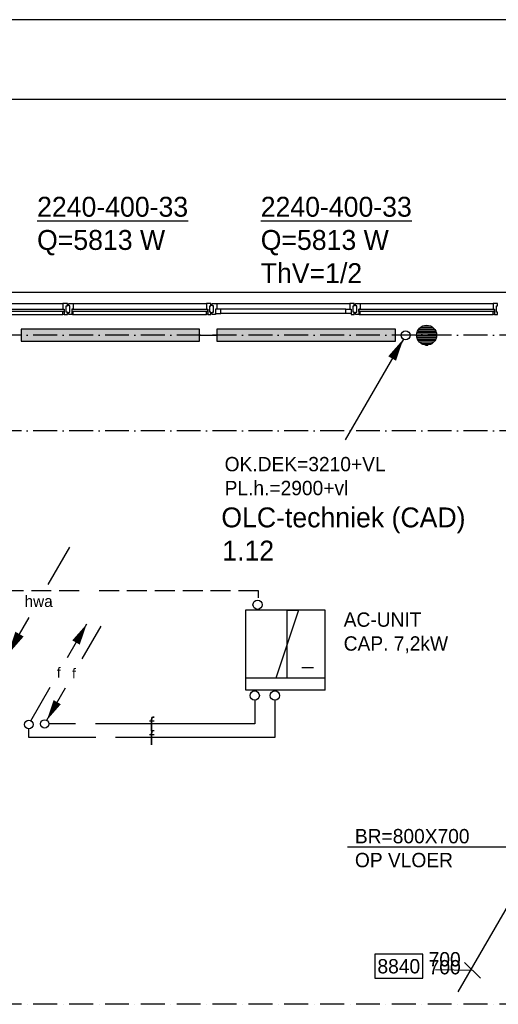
# Model space of a CAD drawing. Extents: x -41378 to 114803, y -24080 to 82188.
# Tile 131 of 137: x 82683 to 88691, y 69827 to 82188. Entities that reach past the tile are written whole.
import ezdxf
from ezdxf.enums import TextEntityAlignment as Align

# ---------------------------------------------------------------- set-up
doc = ezdxf.new("R2010")
doc.units = 0
doc.header["$LTSCALE"] = 50
for name, pattern in [('2322102', [45, 5, -2, 5, -2, 5, -2, 5, -2, 5, -2, 5, -5]), ('2322105', [47, 40, -7]), ('2322107', [2000, 1000, 1000]), ('2322140', [45, 40, -5]), ('DASHDOT', [9, 6, -1.5, 0, -1.5])]:
    doc.linetypes.add(name, pattern=pattern)
doc.layers.get('0').update_dxf_attribs({"linetype": 'CONTINUOUS'})
for name, color, linetype in [('00KAD025', 2, 'CONTINUOUS'), ('00KAD070', 5, 'CONTINUOUS'), ('AL$7----_STRAMIEN', 1, 'DASHDOT'), ('AL21----_BUITENWAND', 4, 'CONTINUOUS'), ('AL28----_KONSTRUKTIE', 3, 'CONTINUOUS'), ('AL31----_BUITENKOZ', 7, 'CONTINUOUS'), ('ALXAA---_GEWBETON', 12, 'CONTINUOUS'), ('ALXOU---_GLAS', 7, 'CONTINUOUS'), ('BOUW', 8, 'CONTINUOUS'), ('WI561---', 1, 'CONTINUOUS'), ('WL$1----', 3, 'CONTINUOUS'), ('WL521---', 4, 'CONTINUOUS'), ('WL5448--', 4, 'CONTINUOUS'), ('WL5501--', 4, 'CONTINUOUS'), ('WL5502--', 4, 'CONTINUOUS'), ('WL561---', 4, 'CONTINUOUS'), ('WL561---_AANVOER', 4, 'CONTINUOUS'), ('WL5627--', 4, 'CONTINUOUS'), ('WL570---', 3, 'CONTINUOUS'), ('WL570---_RETOUR', 3, 'CONTINUOUS'), ('WL570---_TOEVOER', 3, 'CONTINUOUS'), ('WM5448--', 1, 'CONTINUOUS'), ('WM5502--', 1, 'CONTINUOUS'), ('WM570---', 1, 'CONTINUOUS')]:
    doc.layers.add(name, color=color, linetype=linetype)
doc.layers.get('0').freeze()
doc.styles.add('BURO-018', font='BUROFONT.shx', dxfattribs={"height": 90})
doc.styles.add('BURO-025', font='BUROFONT.shx', dxfattribs={"height": 250})

# ---------------------------------------------------------------- blocks, each defined once
blk = doc.blocks.new('LU-PIJL2')
at = {"color": 0, "linetype": 'CONTINUOUS'}
blk.add_line((-10.12, -17.54), (0, 0), dxfattribs=at)
blk.add_lwpolyline([(0, 0, 0, 1.5, 0), (-1.87, -3.25, 1.5, 1.5, 0)], format="xyseb", dxfattribs=at)
blk = doc.blocks.new('LU-ORND')
at = {"color": 0, "linetype": 'CONTINUOUS'}
for p, q in [((-3, 1.5), (-3, -1.5)), ((3, 1.5), (-3, 1.5)), ((3, -1.5), (3, 1.5)), ((-3, -1.5), (3, -1.5))]:
    blk.add_line(p, q, dxfattribs=at)
blk = doc.blocks.new('2322615')
at = {"color": 0, "linetype": 'CONTINUOUS'}
for p, q in [((-2.5, -7.5), (2.5, 7.5)), ((0, 7.5), (2.5, 7.5)), ((0, 7.5), (0, -7.5)), ((0, -7.5), (-2.5, -7.5))]:
    blk.add_line(p, q, dxfattribs=at)
at = {"color": 0, "linetype": 'CONTINUOUS', "style": 'BURO-018', "flags": 1}
blk.add_attdef('W_ID', (0, 0), '', height=1.8, dxfattribs=at)
blk = doc.blocks.new('LDV3')
at = {"color": 0, "linetype": 'CONTINUOUS'}
for p, q in [((4.5, 7.79), (6.75, 11.69)), ((0.25, 0.43), (2.5, 4.33))]:
    blk.add_line(p, q, dxfattribs=at)
blk.add_lwpolyline([(0.25, 0.43, 0, 1, 0), (1.5, 2.6, 1, 1, 0)], format="xyseb", dxfattribs=at)
blk.add_circle((0, 0), 0.5, dxfattribs=at)
at = {"color": 0, "linetype": 'CONTINUOUS', "style": 'BURO-018'}
blk.add_attdef('LD_TEXT1', text='', height=1.8, dxfattribs=at).set_placement((3.5, 6.06), align=Align.MIDDLE)
blk = doc.blocks.new('LDV1')
at = {"color": 0, "linetype": 'CONTINUOUS'}
for p, q in [((4.5, 7.79), (6.75, 11.69)), ((0.25, 0.43), (2.5, 4.33))]:
    blk.add_line(p, q, dxfattribs=at)
blk.add_lwpolyline([(6.75, 11.69, 0, 1, 0), (5.5, 9.53, 1, 1, 0)], format="xyseb", dxfattribs=at)
blk.add_circle((0, 0), 0.5, dxfattribs=at)
at = {"color": 0, "linetype": 'CONTINUOUS', "style": 'BURO-018'}
blk.add_attdef('LD_TEXT1', text='', height=1.8, dxfattribs=at).set_placement((3.5, 6.06), align=Align.MIDDLE)
blk = doc.blocks.new('CVRINFO2')
at = {"color": 0, "linetype": 'CONTINUOUS', "style": 'BURO-025'}
for tag, p in [('CV_TEXT125', (0, 0)), ('CV_TEXT225', (0, -4.17)), ('CV_TEXT325', (0, -8.33)), ('CV_TEXT425', (0, -12.5))]:
    blk.add_attdef(tag, p, '', height=2.5, dxfattribs=at)
blk = doc.blocks.new('2322401')
at = {"color": 0, "linetype": 'CONTINUOUS'}
for p, q in [((-0.5, 0.5, 1), (-0.5, 0.5)), ((-0.5, 0.5, 1), (-0.5, -0.5, 1)), ((0.5, 0.5, 1), (-0.5, 0.5, 1)), ((0.5, 0.5), (-0.5, 0.5)), ((-0.5, 0.5), (-0.5, -0.5)), ((0.5, 0.5, 1), (0.5, 0.5)), ((0.5, -0.5, 1), (0.5, 0.5, 1)), ((0.5, -0.5), (0.5, 0.5)), ((-0.5, -0.5, 1), (-0.5, -0.5)), ((-0.5, -0.5, 1), (0.5, -0.5, 1)), ((-0.5, -0.5), (0.5, -0.5)), ((0.5, -0.5, 1), (0.5, -0.5))]:
    blk.add_line(p, q, dxfattribs=at)
blk = doc.blocks.new('CVHATCH1')
at = {"color": 0, "linetype": 'CONTINUOUS'}
blk.add_solid([(-0.5, -0.5), (0.5, -0.5), (-0.5, 0.5), (0.5, 0.5)], dxfattribs=at)
blk = doc.blocks.new('LDV4107')
at = {"color": 0, "linetype": 'CONTINUOUS'}
blk.add_line((-0.25, -0.43), (-6.75, -11.69), dxfattribs=at)
blk.add_lwpolyline([(-0.25, -0.43, 0, 1, 0), (-1.5, -2.6, 1, 1, 0)], format="xyseb", dxfattribs=at)
blk.add_circle((0, 0), 0.5, dxfattribs=at)
blk = doc.blocks.new('2322140-1')
at = {"layer": 'WM5448--', "color": 0, "style": 'BURO-018'}
for p in [(84341, 73347), (84341, 73177)]:
    blk.add_text('f', height=180, dxfattribs=at).set_placement(p, align=Align.MIDDLE)

msp = doc.modelspace()

# ---------------------------------------------------------------- linework, layer by layer
at = {"layer": '00KAD025', "linetype": 'CONTINUOUS'}
msp.add_line((114803.4, 82187.6), (-41378.4, 82187.6), dxfattribs=at)
at = {"layer": '00KAD070', "linetype": 'CONTINUOUS'}
msp.add_line((113803.4, 81187.6), (-40378.4, 81187.6), dxfattribs=at)
at = {"layer": 'AL$7----_STRAMIEN', "color": 1}
for points in [[(112410.4, 78227.3), (70480.4, 78227.3)], [(112410.4, 77027.3), (70480.4, 77027.3)], [(112410.4, 69827.3), (70391, 69827.3)]]:
    msp.add_lwpolyline(points, dxfattribs=at)
at = {"layer": 'AL21----_BUITENWAND', "color": 8}
msp.add_line((73751, 78767.3), (107231, 78767.3), dxfattribs=at)
at = {"layer": 'AL28----_KONSTRUKTIE', "color": 8}
msp.add_circle((87791, 78227.3), 125, dxfattribs=at)
at = {"layer": 'AL31----_BUITENKOZ', "color": 8}
for p, q in [((81556, 78626.3), (83226, 78626.3)), ((83356, 78626.3), (85026, 78626.3)), ((85156, 78626.3), (86826, 78626.3)), ((86956, 78626.3), (88626, 78626.3)), ((86776, 78554.3), (85206, 78554.3)), ((86776, 78500.3), (85206, 78500.3)), ((81556, 78487.3), (83226, 78487.3)), ((83356, 78487.3), (85026, 78487.3)), ((86956, 78487.3), (88626, 78487.3))]:
    msp.add_line(p, q, dxfattribs=at)
at = {"layer": 'AL31----_BUITENKOZ', "color": 8, "linetype": 'CONTINUOUS'}
for p, q in [((83263.1, 78626.3), (83226, 78626.3)), ((83226, 78626.3), (83226, 78619.3)), ((83226, 78619.3), (83226, 78615.3)), ((83226, 78615.3), (83226, 78607.3)), ((83282, 78626.3), (83263.1, 78626.3)), ((83282, 78620.3), (83282, 78626.3)), ((83282, 78606.3), (83282, 78620.3)), ((83300, 78620.3), (83300, 78626.3)), ((83300, 78626.3), (83318.9, 78626.3)), ((83300, 78606.8), (83300, 78620.3)), ((83318.9, 78626.3), (83356, 78626.3)), ((83356, 78626.3), (83356, 78619.3)), ((83356, 78619.3), (83356, 78615.3)), ((83356, 78615.3), (83356, 78607.3)), ((85063.1, 78626.3), (85026, 78626.3)), ((85026, 78626.3), (85026, 78619.3)), ((85026, 78619.3), (85026, 78615.3)), ((85026, 78615.3), (85026, 78607.3)), ((85082, 78626.3), (85063.1, 78626.3)), ((85082, 78620.3), (85082, 78626.3)), ((85082, 78606.3), (85082, 78620.3)), ((85100, 78620.3), (85100, 78626.3)), ((85100, 78626.3), (85118.9, 78626.3)), ((85100, 78606.8), (85100, 78620.3)), ((85118.9, 78626.3), (85156, 78626.3)), ((85156, 78626.3), (85156, 78619.3)), ((85156, 78619.3), (85156, 78615.3)), ((85156, 78615.3), (85156, 78607.3)), ((86863.1, 78626.3), (86826, 78626.3)), ((86826, 78626.3), (86826, 78619.3)), ((86826, 78619.3), (86826, 78615.3)), ((86826, 78615.3), (86826, 78607.3)), ((86882, 78626.3), (86863.1, 78626.3)), ((86882, 78620.3), (86882, 78626.3)), ((86882, 78606.3), (86882, 78620.3)), ((86900, 78620.3), (86900, 78626.3)), ((86900, 78626.3), (86918.9, 78626.3)), ((86900, 78606.8), (86900, 78620.3)), ((86918.9, 78626.3), (86956, 78626.3)), ((86956, 78626.3), (86956, 78619.3)), ((86956, 78619.3), (86956, 78615.3)), ((86956, 78615.3), (86956, 78607.3)), ((88663.1, 78626.3), (88626, 78626.3)), ((88626, 78626.3), (88626, 78619.3)), ((88626, 78619.3), (88626, 78615.3)), ((88626, 78615.3), (88626, 78607.3)), ((88682, 78626.3), (88663.1, 78626.3)), ((88682, 78620.3), (88682, 78626.3)), ((88682, 78606.3), (88682, 78620.3)), ((83226, 78607.3), (83226, 78554.3)), ((83226, 78554.3), (83243, 78554.3)), ((83226, 78487.3), (83226, 78524.3)), ((83226, 78524.3), (83243, 78524.3)), ((83243, 78492.3), (83238, 78492.3)), ((83238, 78492.3), (83238, 78487.3)), ((83243, 78554.3), (83243, 78487.3)), ((83243, 78524.3), (83243, 78492.3)), ((83268, 78517.3), (83268, 78597.3)), ((83268, 78597.3), (83282, 78597.3)), ((83282, 78517.3), (83268, 78517.3)), ((83282, 78597.3), (83282, 78606.3)), ((83282, 78606.3), (83282, 78606.3)), ((83282, 78507.3), (83282, 78517.3)), ((83282, 78493.3), (83282, 78507.3)), ((83282, 78507.3), (83282, 78507.3)), ((83282, 78487.3), (83282, 78493.3)), ((83300, 78596.8), (83300, 78606.8)), ((83300, 78606.8), (83300, 78606.8)), ((83314, 78596.8), (83300, 78596.8)), ((83300, 78507.3), (83300, 78516.8)), ((83300, 78516.8), (83314, 78516.8)), ((83300, 78493.3), (83300, 78507.3)), ((83300, 78507.3), (83300, 78507.3)), ((83300, 78487.3), (83300, 78493.3)), ((83314, 78516.8), (83314, 78596.8)), ((83356, 78554.3), (83339, 78554.3)), ((83339, 78554.3), (83339, 78487.3)), ((83339, 78524.3), (83339, 78492.3)), ((83356, 78524.3), (83339, 78524.3)), ((83339, 78492.3), (83344, 78492.3)), ((83344, 78492.3), (83344, 78487.3)), ((83356, 78607.3), (83356, 78554.3)), ((83356, 78487.3), (83356, 78524.3)), ((85026, 78607.3), (85026, 78554.3)), ((85026, 78554.3), (85043, 78554.3)), ((85026, 78487.3), (85026, 78524.3)), ((85026, 78524.3), (85043, 78524.3)), ((85043, 78492.3), (85038, 78492.3)), ((85038, 78492.3), (85038, 78487.3)), ((85043, 78554.3), (85043, 78487.3)), ((85043, 78524.3), (85043, 78492.3)), ((85068, 78517.3), (85068, 78597.3)), ((85068, 78597.3), (85082, 78597.3)), ((85082, 78517.3), (85068, 78517.3)), ((85082, 78597.3), (85082, 78606.3)), ((85082, 78606.3), (85082, 78606.3)), ((85082, 78507.3), (85082, 78517.3)), ((85082, 78493.3), (85082, 78507.3)), ((85082, 78507.3), (85082, 78507.3)), ((85082, 78487.3), (85082, 78493.3)), ((85100, 78596.8), (85100, 78606.8)), ((85100, 78606.8), (85100, 78606.8)), ((85114, 78596.8), (85100, 78596.8)), ((85100, 78507.3), (85100, 78516.8)), ((85100, 78516.8), (85114, 78516.8)), ((85100, 78493.3), (85100, 78507.3)), ((85100, 78507.3), (85100, 78507.3)), ((85100, 78487.3), (85100, 78493.3)), ((85114, 78516.8), (85114, 78596.8)), ((85156, 78554.3), (85139, 78554.3)), ((85139, 78554.3), (85139, 78487.3)), ((85139, 78554.3), (85139, 78500.3)), ((85206, 78554.3), (85139, 78554.3)), ((85139, 78500.3), (85206, 78500.3)), ((85156, 78607.3), (85156, 78554.3)), ((85206, 78500.3), (85206, 78554.3)), ((86776, 78500.3), (86776, 78554.3)), ((86776, 78554.3), (86843, 78554.3)), ((86843, 78500.3), (86776, 78500.3)), ((86826, 78607.3), (86826, 78554.3)), ((86826, 78554.3), (86843, 78554.3)), ((86843, 78554.3), (86843, 78487.3)), ((86843, 78554.3), (86843, 78500.3)), ((86868, 78517.3), (86868, 78597.3)), ((86868, 78597.3), (86882, 78597.3)), ((86882, 78517.3), (86868, 78517.3)), ((86882, 78597.3), (86882, 78606.3)), ((86882, 78606.3), (86882, 78606.3)), ((86882, 78507.3), (86882, 78517.3)), ((86882, 78493.3), (86882, 78507.3)), ((86882, 78507.3), (86882, 78507.3)), ((86882, 78487.3), (86882, 78493.3)), ((86900, 78596.8), (86900, 78606.8)), ((86900, 78606.8), (86900, 78606.8)), ((86914, 78596.8), (86900, 78596.8)), ((86900, 78507.3), (86900, 78516.8)), ((86900, 78516.8), (86914, 78516.8)), ((86900, 78493.3), (86900, 78507.3)), ((86900, 78507.3), (86900, 78507.3)), ((86900, 78487.3), (86900, 78493.3)), ((86914, 78516.8), (86914, 78596.8)), ((86956, 78554.3), (86939, 78554.3)), ((86939, 78554.3), (86939, 78487.3)), ((86939, 78524.3), (86939, 78492.3)), ((86956, 78524.3), (86939, 78524.3)), ((86939, 78492.3), (86944, 78492.3)), ((86944, 78492.3), (86944, 78487.3)), ((86956, 78607.3), (86956, 78554.3)), ((86956, 78487.3), (86956, 78524.3)), ((88626, 78607.3), (88626, 78554.3)), ((88626, 78554.3), (88643, 78554.3)), ((88626, 78487.3), (88626, 78524.3)), ((88626, 78524.3), (88643, 78524.3)), ((88643, 78492.3), (88638, 78492.3)), ((88638, 78492.3), (88638, 78487.3)), ((88643, 78554.3), (88643, 78487.3)), ((88643, 78524.3), (88643, 78492.3)), ((88668, 78517.3), (88668, 78597.3)), ((88668, 78597.3), (88682, 78597.3)), ((88682, 78517.3), (88668, 78517.3)), ((88682, 78597.3), (88682, 78606.3)), ((88682, 78606.3), (88682, 78606.3)), ((88682, 78507.3), (88682, 78517.3)), ((88682, 78493.3), (88682, 78507.3)), ((88682, 78507.3), (88682, 78507.3)), ((88682, 78487.3), (88682, 78493.3)), ((83238, 78487.3), (83226, 78487.3)), ((83243, 78487.3), (83282, 78487.3)), ((83339, 78487.3), (83300, 78487.3)), ((83344, 78487.3), (83356, 78487.3)), ((85038, 78487.3), (85026, 78487.3)), ((85043, 78487.3), (85082, 78487.3)), ((85139, 78487.3), (85100, 78487.3)), ((86843, 78487.3), (86882, 78487.3)), ((86939, 78487.3), (86900, 78487.3)), ((86944, 78487.3), (86956, 78487.3)), ((88638, 78487.3), (88626, 78487.3)), ((88643, 78487.3), (88682, 78487.3))]:
    msp.add_line(p, q, dxfattribs=at)
at = {"layer": 'ALXAA---_GEWBETON', "color": 8}
for p, q in [((87667, 78243), (87915, 78243)), ((87671.2, 78263), (87910.8, 78263)), ((87679.1, 78283), (87902.9, 78283)), ((87691.5, 78303), (87890.5, 78303)), ((87710.6, 78323), (87871.4, 78323)), ((87743.7, 78343), (87838.3, 78343)), ((87666.1, 78223), (87915.9, 78223)), ((87668.4, 78203), (87913.6, 78203)), ((87674.1, 78183), (87907.9, 78183)), ((87683.8, 78163), (87898.2, 78163)), ((87698.7, 78143), (87883.3, 78143)), ((87722.1, 78123), (87859.9, 78123)), ((87777.7, 78103), (87804.3, 78103))]:
    msp.add_line(p, q, dxfattribs=at)
at = {"layer": 'ALXOU---_GLAS', "color": 8}
for p, q in [((81541, 78552.3), (83241, 78552.3)), ((83241, 78526.3), (81541, 78526.3)), ((83241, 78552.3), (83241, 78526.3)), ((83341, 78526.3), (83341, 78552.3)), ((83341, 78552.3), (85041, 78552.3)), ((85041, 78526.3), (83341, 78526.3)), ((85041, 78552.3), (85041, 78526.3)), ((86941, 78526.3), (86941, 78552.3)), ((86941, 78552.3), (88641, 78552.3)), ((88641, 78526.3), (86941, 78526.3)), ((88641, 78552.3), (88641, 78526.3))]:
    msp.add_line(p, q, dxfattribs=at)
at = {"layer": 'WL$1----'}
for p, q in [((86224.3, 74055.2), (86371.5, 74055.2)), ((86518.8, 73923.5), (85522.1, 73923.5))]:
    msp.add_line(p, q, dxfattribs=at)
at = {"layer": 'WL5448--', "linetype": '2322140'}
for p, q in [((85633.1, 73644.5), (85633.1, 73347.3)), ((85886.7, 73644.5), (85886.7, 73177.1)), ((85633.1, 73347.3), (83049.1, 73347.3)), ((82796.2, 73177.1), (82796.2, 73286.1)), ((85886.7, 73177.1), (82796.2, 73177.1))]:
    msp.add_line(p, q, dxfattribs=at)
at = {"layer": 'WL5501--', "linetype": '2322105'}
msp.add_line((85680, 74931.9), (85680, 75016.9), dxfattribs=at)
at = {"layer": 'WL5502--', "color": 1}
for centre in [(85669.7, 74843.7), (85633.1, 73702.9), (85886.7, 73702.9)]:
    msp.add_circle(centre, 58.4, dxfattribs=at)
at = {"layer": 'WL561---_AANVOER', "linetype": '2322107'}
msp.add_line((84940, 78227.3), (85159.5, 78227.3), dxfattribs=at)
at = {"layer": 'WL5627--', "linetype": '2322102'}
msp.add_line((85680, 75016.9), (76771.5, 75016.9), dxfattribs=at)
at = {"layer": 'WL570---'}
for p, q in [((86518.8, 74773.2), (85518.8, 74773.2)), ((85518.8, 74773.2), (85518.8, 73773.2)), ((86518.8, 73773.2), (86518.8, 74773.2)), ((85518.8, 73773.2), (86518.8, 73773.2)), ((86518.8, 73772.2), (86518.8, 73773.2))]:
    msp.add_line(p, q, dxfattribs=at)
at = {"layer": 'WL570---_RETOUR', "color": 1}
msp.add_line((88902.8, 71802), (86798.2, 71802), dxfattribs=at)
at = {"layer": 'WM570---', "linetype": 'CONTINUOUS'}
for p, q in [((88467.5, 70153.6), (88268.1, 70353)), ((88367.8, 70253.3), (87904.6, 70258.6))]:
    msp.add_line(p, q, dxfattribs=at)

# ---------------------------------------------------------------- block references
at = {"layer": 'WI561---'}
ref = msp.add_blockref('CVRINFO2', (82901.2, 79714.3), dxfattribs=dict(at, xscale=100, yscale=100, zscale=100))
ref.add_attrib('CV_TEXT125', '%%u2240-400-33', (82901.2, 79714.3), dxfattribs={"layer": '0', "color": 2, "linetype": 'CONTINUOUS', "height": 250, "style": 'BURO-025'})
ref.add_attrib('CV_TEXT225', 'Q=5813 W', (82901.2, 79297.6), dxfattribs={"layer": '0', "color": 2, "linetype": 'CONTINUOUS', "height": 250, "style": 'BURO-025'})
ref = msp.add_blockref('CVRINFO2', (85708.8, 79714.3), dxfattribs=dict(at, xscale=100, yscale=100, zscale=100))
ref.add_attrib('CV_TEXT125', '%%u2240-400-33', (85708.8, 79714.3), dxfattribs={"layer": '0', "color": 2, "linetype": 'CONTINUOUS', "height": 250, "style": 'BURO-025'})
ref.add_attrib('CV_TEXT225', 'Q=5813 W', (85708.8, 79297.6), dxfattribs={"layer": '0', "color": 2, "linetype": 'CONTINUOUS', "height": 250, "style": 'BURO-025'})
ref.add_attrib('CV_TEXT325', 'ThV=1/2', (85708.8, 78880.9), dxfattribs={"layer": '0', "color": 2, "linetype": 'CONTINUOUS', "height": 250, "style": 'BURO-025'})
at = {"layer": 'WL$1----', "color": 2}
ref = msp.add_blockref('LDV1', (82796.2, 73340.1), dxfattribs=dict(at, xscale=108, yscale=108, zscale=108))
ref.add_attrib('LD_TEXT1', 'f', dxfattribs={"layer": '0', "color": 1, "linetype": 'CONTINUOUS', "height": 129.6, "style": 'BURO-018'}).set_placement((83174.2, 73994.9), align=Align.MIDDLE)
at = {"layer": 'WL$1----', "xscale": 56.7, "yscale": 56.7, "zscale": 56.7, "rotation": 180}
msp.add_blockref('2322615', (86041.6, 74348.8), dxfattribs=at)
at = {"layer": 'WL$1----', "color": 2}
ref = msp.add_blockref('LDV3', (82996.6, 73347.3), dxfattribs=dict(at, xscale=105, yscale=105, zscale=105))
ref.add_attrib('LD_TEXT1', 'f', dxfattribs={"layer": '0', "color": 1, "linetype": 'CONTINUOUS', "height": 126, "style": 'BURO-018'}).set_placement((83364.1, 73983.8), align=Align.MIDDLE)
at = {"layer": 'WL521---', "color": 2}
ref = msp.add_blockref('LDV3', (82500.7, 74162.4), dxfattribs=dict(at, xscale=120, yscale=120, zscale=120))
ref.add_attrib('LD_TEXT1', 'hwa', dxfattribs={"layer": '0', "color": 1, "linetype": 'CONTINUOUS', "height": 144, "style": 'BURO-018'}).set_placement((82920.7, 74889.9), align=Align.MIDDLE)
at = {"layer": 'WL561---', "xscale": 2240, "yscale": 150}
for name, p, zscale, rotation in [('2322401', (83820, 78227.3), 400, 180.0000000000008), ('CVHATCH1', (83820, 78227.3), 2240, 180.0000000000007), ('2322401', (86279.5, 78227.3), 400, 180.0000000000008), ('2322401', (86279.5, 78227.3), 400, 180.0000000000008), ('CVHATCH1', (86279.5, 78227.3), 2240, 180.0000000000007), ('CVHATCH1', (86279.5, 78227.3), 2240, 180.0000000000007)]:
    msp.add_blockref(name, p, dxfattribs=dict(at, zscale=zscale, rotation=rotation))
at = {"layer": 'WL561---_AANVOER', "color": 2, "xscale": 112.5, "yscale": 112.5, "zscale": 112.5}
msp.add_blockref('LDV4107', (87527.1, 78226.7), dxfattribs=at)
at = {"layer": 'WL570---_TOEVOER', "xscale": 100, "yscale": 100, "zscale": 100}
msp.add_blockref('LU-PIJL2', (89201.2, 71737.5), dxfattribs=at)
at = {"layer": 'WM5448--'}
msp.add_blockref('2322140-1', (0, 0), dxfattribs=at)
at = {"layer": 'WM570---'}
ref = msp.add_blockref('LU-ORND', (87441.9, 70305.4), dxfattribs=dict(at, xscale=100, yscale=100, zscale=100))
ref.add_attrib('LU_TEXT1', '8840', dxfattribs={"layer": '0', "color": 1, "linetype": 'CONTINUOUS', "height": 180, "style": 'BURO-018'}).set_placement((87441.9, 70305.4), align=Align.MIDDLE)

# ---------------------------------------------------------------- texts
at = {"layer": 'BOUW', "color": 1, "style": 'BURO-018'}
for s, p in [('OK.DEK=3210+VL', (85255.7, 76518.7)), ('PL.h.=2900+vl', (85255.7, 76218.7))]:
    msp.add_text(s, height=180, dxfattribs=at).set_placement(p)
at = {"layer": 'BOUW', "style": 'BURO-025'}
for s, p in [('OLC-techniek (CAD)', (85214.1, 75814.6)), ('1.12', (85225.9, 75397.8))]:
    msp.add_text(s, height=250, dxfattribs=at).set_placement(p)
at = {"layer": 'WL570---_RETOUR', "color": 1, "style": 'BURO-018'}
for s, p in [('BR=800X700', (86890.9, 71848.3)), ('OP VLOER', (86890.9, 71548.3))]:
    msp.add_text(s, height=180, dxfattribs=at).set_placement(p)
at = {"layer": 'WM5502--', "color": 1, "style": 'BURO-018'}
for s, p in [('AC-UNIT', (86750, 74566.8)), ('CAP. 7,2kW', (86750, 74266.8))]:
    msp.add_text(s, height=180, dxfattribs=at).set_placement(p)
at = {"layer": 'WM570---', "linetype": 'CONTINUOUS', "style": 'BURO-018'}
for p in [(88017.8, 70303.3), (88017.8, 70203.3)]:
    msp.add_text('700', height=180, dxfattribs=at).set_placement(p, align=Align.CENTER)

doc.saveas('drawing.dxf')
